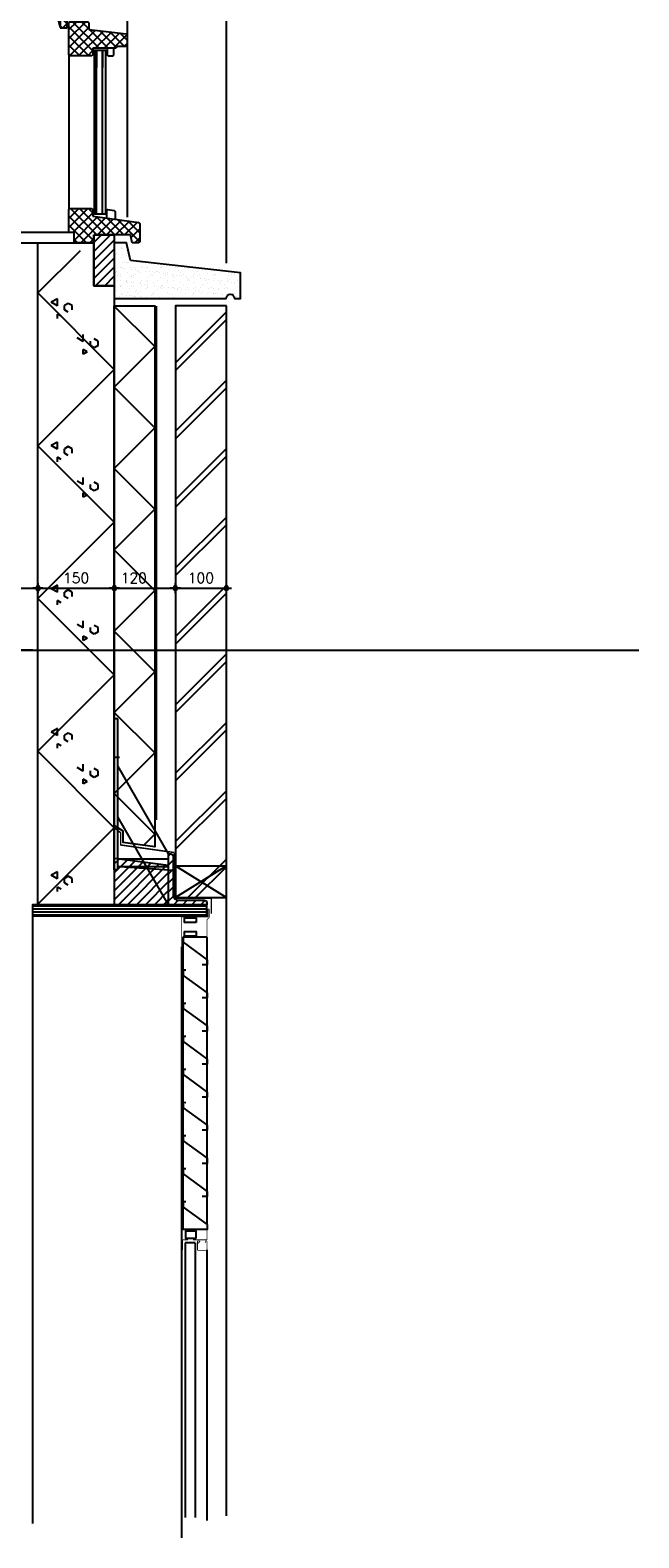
# Model space of a CAD drawing. Extents: x -152209 to 159908, y 32091 to 111955.
# Tile 2 of 59: x -135263 to -134068, y 57306 to 60267. Entities that reach past the tile are written whole.
import ezdxf
from ezdxf.enums import TextEntityAlignment as Align

# ---------------------------------------------------------------- set-up
doc = ezdxf.new("R2010")
doc.units = 0
doc.header["$LTSCALE"] = 1000
doc.header["$MEASUREMENT"] = 0
doc.header["$PDSIZE"] = 1
for name, pattern in [('XDETV59A$0$CENTER', [2, 1.25, -0.25, 0.25, -0.25]), ('XDETV59A$0$HIDDEN', [0.375, 0.25, -0.125]), ('XODKOZA2$0$HIDDEN', [0.375, 0.25, -0.125])]:
    doc.linetypes.add(name, pattern=pattern)
doc.layers.get('0').update_dxf_attribs({"linetype": 'CONTINUOUS'})
doc.layers.get('DEFPOINTS').update_dxf_attribs({"linetype": 'CONTINUOUS'})
for name, color, linetype in [('BIB', 7, 'CONTINUOUS'), ('XDETV59A$0$BETON-ARC', 15, 'CONTINUOUS'), ('XDETV59A$0$BETON-DRS', 7, 'CONTINUOUS'), ('XDETV59A$0$BIB', 7, 'CONTINUOUS'), ('XDETV59A$0$BITUM-ALG', 7, 'XDETV59A$0$HIDDEN'), ('XDETV59A$0$DIMMTP', 1, 'CONTINUOUS'), ('XDETV59A$0$GLAS-ARC', 4, 'CONTINUOUS'), ('XDETV59A$0$HOUT-ARC', 15, 'CONTINUOUS'), ('XDETV59A$0$HOUT-AZ', 15, 'CONTINUOUS'), ('XDETV59A$0$HOUT-DRS', 4, 'CONTINUOUS'), ('XDETV59A$0$ISOL-ALG', 3, 'CONTINUOUS'), ('XDETV59A$0$ISOL-ARC', 15, 'CONTINUOUS'), ('XDETV59A$0$KUNST-DRS', 4, 'CONTINUOUS'), ('XDETV59A$0$STAAL-AZ', 3, 'CONTINUOUS'), ('XDETV59A$0$STAAL-DRS', 4, 'CONTINUOUS'), ('XDETV59A$0$STEEN-ARC', 15, 'CONTINUOUS'), ('XDETV59A$0$STEEN-AZ', 3, 'CONTINUOUS'), ('XDETV59A$0$STEEN-DRS', 7, 'CONTINUOUS'), ('XDETV59A$0$STRAMIEN', 1, 'XDETV59A$0$CENTER'), ('XLATEI$0$BIB', 7, 'CONTINUOUS'), ('XLATEI$0$STAAL-ARC', 15, 'CONTINUOUS'), ('XLATEI$0$STAAL-AZ', 3, 'CONTINUOUS'), ('XLATEI$0$STAAL-DRS', 4, 'CONTINUOUS'), ('XODKOZA2$0$ALGEM-ARC', 15, 'CONTINUOUS'), ('XODKOZA2$0$BETON-ARC', 15, 'CONTINUOUS'), ('XODKOZA2$0$BETON-DRS', 7, 'CONTINUOUS'), ('XODKOZA2$0$GLAS-ARC', 4, 'CONTINUOUS'), ('XODKOZA2$0$HOUT-ARC', 15, 'CONTINUOUS'), ('XODKOZA2$0$HOUT-AZ', 15, 'CONTINUOUS'), ('XODKOZA2$0$HOUT-DRS', 4, 'CONTINUOUS')]:
    doc.layers.add(name, color=color, linetype=linetype)
doc.styles.get("Standard").update_dxf_attribs({"font": 'simplex'})
doc.styles.add('XDETV59A$0$STANDARD', font='simplex')
doc.dimstyles.get("Standard").update_dxf_attribs({"dimtxt": 0.18, "dimasz": 0.18, "dimexe": 0.18, "dimexo": 0.0625, "dimgap": 0.09, "dimtad": 0, "dimtih": 1, "dimtoh": 1, "dimdec": 4, "dimzin": 0, "dimdsep": 46, "dimtxsty": 'Standard', "dimcen": 0.09, "dimadec": 0, "dimazin": 0, "dimtfac": 1, "dimtdec": 4, "dimtofl": 0, "dimtmove": 0, "dimatfit": 3, "dimfxl": 0, "dimtolj": 1, "dimtzin": 0, "dimarcsym": 0})

# ---------------------------------------------------------------- blocks, each defined once
blk = doc.blocks.new('XDETV59A$0$DIMBWK')
for points in [[(-1, 0), (1, 0)], [(0, -1), (0, 1)]]:
    blk.add_lwpolyline(points)
blk.add_lwpolyline([(-0.22, 0.37), (-0.43, 0), (-0.22, -0.37), (0.22, -0.37), (0.43, 0), (0.22, 0.37)], close=True)
blk = doc.blocks.new('*D56')
at = {"color": 1, "linetype": 'ByBlock'}
blk.add_line((10, -817.8), (190, -817.8), dxfattribs=at)
at = {"layer": 'DEFPOINTS', "color": 0, "linetype": 'ByBlock'}
for p in [(0, -798.1), (200, -800.6), (200, -817.8)]:
    blk.add_point(p, dxfattribs=at)
at = {"color": 1, "linetype": 'ByBlock', "xscale": 10, "yscale": 10, "zscale": 10, "rotation": 180}
blk.add_blockref('XDETV59A$0$DIMBWK', (0, -817.8), dxfattribs=at)
at = {"color": 1, "linetype": 'ByBlock', "xscale": 10, "yscale": 10, "zscale": 10}
blk.add_blockref('XDETV59A$0$DIMBWK', (200, -817.8), dxfattribs=at)
at = {"color": 3, "linetype": 'ByBlock', "style": 'XDETV59A$0$STANDARD'}
blk.add_text('200', height=20, dxfattribs=at).set_placement((100, -797.8), align=Align.MIDDLE_CENTER)
blk = doc.blocks.new('*D66')
at = {"color": 1, "linetype": 'ByBlock'}
blk.add_line((210, 161.8), (340, 161.8), dxfattribs=at)
at = {"layer": 'DEFPOINTS', "color": 0, "linetype": 'ByBlock'}
for p in [(350, 693.6), (200, 171.6), (350, 161.8)]:
    blk.add_point(p, dxfattribs=at)
at = {"color": 1, "linetype": 'ByBlock', "xscale": 10, "yscale": 10, "zscale": 10, "rotation": 180}
blk.add_blockref('XDETV59A$0$DIMBWK', (200, 161.8), dxfattribs=at)
at = {"color": 1, "linetype": 'ByBlock', "xscale": 10, "yscale": 10, "zscale": 10}
blk.add_blockref('XDETV59A$0$DIMBWK', (350, 161.8), dxfattribs=at)
at = {"color": 3, "linetype": 'ByBlock', "style": 'XDETV59A$0$STANDARD'}
blk.add_text('150', height=20, dxfattribs=at).set_placement((275, 181.8), align=Align.MIDDLE_CENTER)
blk = doc.blocks.new('XLATEI$0$1007511')
at = {"layer": 'XLATEI$0$STAAL-DRS', "linetype": 'ByBlock'}
blk.add_lwpolyline([(0.3, -89.4), (0.3, 10.6), (4.3, 10.6, -0.414214), (9.3, 5.6), (9.3, -70.4, 0.414214), (19.3, -80.4), (70.3, -80.4, -0.414214), (75.3, -85.4), (75.3, -89.4)], format="xyb", close=True, dxfattribs=at)
blk = doc.blocks.new('XLATEI$0$100759')
at = {"layer": 'XLATEI$0$BIB', "linetype": 'ByBlock'}
blk.add_blockref('XLATEI$0$1007511', (-0.3, 89.4), dxfattribs=at)
blk = doc.blocks.new('*X84')
at = {"color": 0, "linetype": 'Continuous'}
for p, q in [((2838.1, -3207.7), (2842, -3203.8)), ((2838.1, -3225.3), (2847.1, -3216.3)), ((2838.1, -3243), (2847.1, -3234)), ((2838.1, -3260.7), (2847.1, -3251.7)), ((2838.1, -3278.4), (2847.1, -3269.4)), ((2838.1, -3296), (2847.3, -3286.8)), ((2848.1, -3303.8), (2857.1, -3294.8)), ((2865.7, -3303.8), (2874.7, -3294.8)), ((2883.4, -3303.8), (2892.4, -3294.8)), ((2901.1, -3303.8), (2909.8, -3295.1))]:
    blk.add_line(p, q, dxfattribs=at)
blk = doc.blocks.new('XLATEI')
at = {"layer": 'XLATEI$0$STAAL-AZ', "linetype": 'Continuous'}
for p, q in [((7, 363.3), (0, 363.3)), ((0, 184.3), (0, 363.3)), ((7, 184.3), (7, 363.3)), ((0, 66.8), (0, 300.7)), ((7, 66.8), (7, 300.7)), ((106.7, 98.1), (7, 270.7)), ((106.7, -1.9), (7, 170.7)), ((7, 66.8), (0, 66.8)), ((7, 88.5), (106.7, 88.5)), ((7, 73.5), (106.7, 73.5))]:
    blk.add_line(p, q, dxfattribs=at)
at = {"layer": 'XLATEI$0$BIB', "linetype": 'Continuous'}
blk.add_blockref('XLATEI$0$100759', (106.7, -1.9), dxfattribs=at)
at = {"layer": 'XLATEI$0$STAAL-ARC', "linetype": 'Continuous'}
blk.add_blockref('*X84', (-2731.4, 3301.9), dxfattribs=at)
blk = doc.blocks.new('*D65')
at = {"color": 1, "linetype": 'ByBlock'}
blk.add_line((360, 161.8), (460, 161.8), dxfattribs=at)
at = {"layer": 'DEFPOINTS', "color": 0, "linetype": 'ByBlock'}
for p in [(350, 673.8), (470, 665.8), (470, 161.8)]:
    blk.add_point(p, dxfattribs=at)
at = {"color": 1, "linetype": 'ByBlock', "xscale": 10, "yscale": 10, "zscale": 10, "rotation": 180}
blk.add_blockref('XDETV59A$0$DIMBWK', (350, 161.8), dxfattribs=at)
at = {"color": 1, "linetype": 'ByBlock', "xscale": 10, "yscale": 10, "zscale": 10}
blk.add_blockref('XDETV59A$0$DIMBWK', (470, 161.8), dxfattribs=at)
at = {"color": 3, "linetype": 'ByBlock', "style": 'XDETV59A$0$STANDARD'}
blk.add_text('120', height=20, dxfattribs=at).set_placement((388.3, 181.8), align=Align.MIDDLE_CENTER)
blk = doc.blocks.new('*D64')
at = {"color": 1, "linetype": 'ByBlock'}
blk.add_line((480, 161.8), (560, 161.8), dxfattribs=at)
at = {"layer": 'DEFPOINTS', "color": 0, "linetype": 'ByBlock'}
for p in [(470, 665.8), (570, 452.9), (570, 161.8)]:
    blk.add_point(p, dxfattribs=at)
at = {"color": 1, "linetype": 'ByBlock', "xscale": 10, "yscale": 10, "zscale": 10, "rotation": 180}
blk.add_blockref('XDETV59A$0$DIMBWK', (470, 161.8), dxfattribs=at)
at = {"color": 1, "linetype": 'ByBlock', "xscale": 10, "yscale": 10, "zscale": 10}
blk.add_blockref('XDETV59A$0$DIMBWK', (570, 161.8), dxfattribs=at)
at = {"color": 3, "linetype": 'ByBlock', "style": 'XDETV59A$0$STANDARD'}
blk.add_text('100', height=20, dxfattribs=at).set_placement((520, 181.8), align=Align.MIDDLE_CENTER)
blk = doc.blocks.new('*X61')
at = {"color": 0, "linetype": 'Continuous'}
for p, q in [((350, -604.6), (359.4, -595.2)), ((350, -622.3), (375, -597.3)), ((350, -639.9), (390.6, -599.3)), ((350, -657.6), (406.3, -601.4)), ((350, -675.3), (421.9, -603.4)), ((358, -685), (437.5, -605.5)), ((375.7, -685), (453.2, -607.5)), ((393.3, -685), (456.7, -621.7)), ((411, -685), (456.7, -639.4)), ((428.7, -685), (456.7, -657)), ((446.4, -685), (456.7, -674.7))]:
    blk.add_line(p, q, dxfattribs=at)
blk = doc.blocks.new('*X67')
at = {"color": 0, "linetype": 'Continuous'}
for p, q in [((200, 741.3), (283.7, 825)), ((350, 591.3), (200, 741.3)), ((238.2, 729.8), (226.2, 722.9)), ((238.2, 716), (226.2, 722.9)), ((238.2, 716), (238.2, 729.8)), ((259.6, 720.8), (252.1, 716.5)), ((252.1, 707.9), (252.1, 716.5)), ((267.1, 716.5), (259.6, 720.8)), ((267.1, 707.9), (267.1, 716.5)), ((238.2, 691.2), (238.2, 699.8)), ((245.6, 695.5), (238.2, 699.8)), ((259.6, 703.6), (252.1, 707.9)), ((289.1, 646.1), (277.2, 653)), ((289.1, 646.1), (289.1, 659.9)), ((289.1, 621.4), (289.1, 630)), ((296.6, 625.7), (289.1, 630)), ((296.6, 625.7), (289.1, 621.4)), ((303.1, 638.1), (303.1, 646.7)), ((310.5, 633.8), (303.1, 638.1)), ((318, 646.7), (310.5, 651)), ((318, 638.1), (310.5, 633.8)), ((318, 638.1), (318, 646.7)), ((200, 441.3), (350, 591.3)), ((238.2, 448.5), (226.2, 441.6)), ((238.2, 434.7), (238.2, 448.5)), ((350, 291.3), (200, 441.3)), ((238.2, 434.7), (226.2, 441.6)), ((238.2, 410), (238.2, 418.6)), ((245.6, 414.3), (238.2, 418.6)), ((259.6, 439.6), (252.1, 435.3)), ((252.1, 426.7), (252.1, 435.3)), ((259.6, 422.3), (252.1, 426.7)), ((267.1, 435.3), (259.6, 439.6)), ((267.1, 426.7), (267.1, 435.3)), ((289.1, 364.9), (277.2, 371.8)), ((289.1, 364.9), (289.1, 378.7)), ((303.1, 356.8), (303.1, 365.4)), ((310.5, 352.5), (303.1, 356.8)), ((318, 365.4), (310.5, 369.7)), ((318, 356.8), (310.5, 352.5)), ((318, 356.8), (318, 365.4)), ((289.1, 340.1), (289.1, 348.8)), ((296.6, 344.5), (289.1, 348.8)), ((296.6, 344.5), (289.1, 340.1)), ((200, 141.3), (350, 291.3)), ((238.2, 167.3), (226.2, 160.4)), ((238.2, 153.5), (226.2, 160.4)), ((238.2, 153.5), (238.2, 167.3)), ((259.6, 158.3), (252.1, 154)), ((252.1, 145.4), (252.1, 154)), ((267.1, 154), (259.6, 158.3)), ((267.1, 145.4), (267.1, 154)), ((350, -8.7), (200, 141.3)), ((238.2, 128.7), (238.2, 137.3)), ((245.6, 133), (238.2, 137.3)), ((259.6, 141.1), (252.1, 145.4)), ((289.1, 83.6), (277.2, 90.5)), ((289.1, 83.6), (289.1, 97.4)), ((289.1, 58.9), (289.1, 67.5)), ((296.6, 63.2), (289.1, 67.5)), ((296.6, 63.2), (289.1, 58.9)), ((303.1, 75.6), (303.1, 84.2)), ((310.5, 71.3), (303.1, 75.6)), ((318, 84.2), (310.5, 88.5)), ((318, 75.6), (310.5, 71.3)), ((318, 75.6), (318, 84.2)), ((200, -158.7), (350, -8.7)), ((238.2, -114), (226.2, -120.9)), ((238.2, -127.8), (238.2, -114)), ((238.2, -127.8), (226.2, -120.9)), ((238.2, -152.5), (238.2, -143.9)), ((245.6, -148.2), (238.2, -143.9)), ((259.6, -122.9), (252.1, -127.2)), ((252.1, -135.8), (252.1, -127.2)), ((259.6, -140.2), (252.1, -135.8)), ((267.1, -127.2), (259.6, -122.9)), ((267.1, -135.8), (267.1, -127.2)), ((350, -308.7), (200, -158.7)), ((289.1, -197.6), (277.2, -190.7)), ((289.1, -197.6), (289.1, -183.8)), ((303.1, -205.7), (303.1, -197.1)), ((310.5, -210), (303.1, -205.7)), ((318, -197.1), (310.5, -192.8)), ((318, -205.7), (310.5, -210)), ((318, -205.7), (318, -197.1)), ((289.1, -222.4), (289.1, -213.7)), ((296.6, -218), (289.1, -213.7)), ((296.6, -218), (289.1, -222.4)), ((200, -458.7), (350, -308.7)), ((238.2, -395.2), (226.2, -402.1)), ((238.2, -409), (226.2, -402.1)), ((238.2, -409), (238.2, -395.2)), ((259.6, -404.2), (252.1, -408.5)), ((252.1, -417.1), (252.1, -408.5)), ((267.1, -408.5), (259.6, -404.2)), ((267.1, -417.1), (267.1, -408.5)), ((238.2, -433.8), (238.2, -425.2)), ((245.6, -429.5), (238.2, -425.2)), ((259.6, -421.4), (252.1, -417.1)), ((201.3, -460), (200, -458.7))]:
    blk.add_line(p, q, dxfattribs=at)
blk = doc.blocks.new('*D68')
at = {"color": 1, "linetype": 'ByBlock'}
blk.add_line((-59.4, 50), (-59.4, 830), dxfattribs=at)
at = {"layer": 'DEFPOINTS', "color": 0, "linetype": 'ByBlock'}
for p in [(-59.4, 840), (250.3, 840), (223.2, 40)]:
    blk.add_point(p, dxfattribs=at)
at = {"color": 1, "linetype": 'ByBlock', "xscale": 10, "yscale": 10, "zscale": 10}
for p, rotation in [((-59.4, 840), 90), ((-59.4, 40), 270)]:
    blk.add_blockref('XDETV59A$0$DIMBWK', p, dxfattribs=dict(at, rotation=rotation))
at = {"color": 3, "linetype": 'ByBlock', "style": 'XDETV59A$0$STANDARD'}
blk.add_text('800', height=20, rotation=90, dxfattribs=at).set_placement((-79.4, 440), align=Align.MIDDLE_CENTER)
blk = doc.blocks.new('*X69')
at = {"color": 0, "linetype": 'Continuous'}
for p, q in [((429.8, 635.9), (350, 715.7)), ((350, 556.2), (429.8, 635.9)), ((429.8, 476.4), (350, 556.2)), ((350, 396.6), (429.8, 476.4)), ((429.8, 316.8), (350, 396.6)), ((350, 237), (429.8, 316.8)), ((429.8, 157.2), (350, 237)), ((350, 77.4), (429.8, 157.2)), ((429.8, -2.4), (350, 77.4)), ((350, -82.2), (429.8, -2.4)), ((429.8, -162), (350, -82.2)), ((350, -241.8), (429.8, -162)), ((429.8, -321.6), (350, -241.8)), ((408.2, -343.2), (429.8, -321.6))]:
    blk.add_line(p, q, dxfattribs=at)
blk = doc.blocks.new('*X70')
at = {"color": 0, "linetype": 'Continuous'}
for p, q in [((470, 604.4), (570, 704.4)), ((470, 589.4), (570, 689.4)), ((470, 470), (570, 570)), ((470, 455), (570, 555)), ((470, 335.6), (570, 435.6)), ((470, 320.6), (570, 420.6)), ((470, 201.3), (570, 301.3)), ((470, 186.3), (570, 286.3)), ((470, 66.9), (570, 166.9)), ((470, 51.9), (570, 151.9)), ((470, -67.4), (570, 32.6)), ((470, -82.4), (570, 17.6)), ((470, -201.8), (570, -101.8)), ((470, -216.8), (570, -116.8)), ((470, -336.1), (570, -236.1)), ((470, -351.1), (570, -251.1)), ((494.6, -445.9), (570, -370.5)), ((509.6, -445.9), (570, -385.5))]:
    blk.add_line(p, q, dxfattribs=at)
blk = doc.blocks.new('*X88')
at = {"color": 0}
for p, q in [((56935.8, 41927.5), (56959.3, 41950.9)), ((56936, 41910), (56979.7, 41953.7)), ((56967.1, 41923.4), (57000.1, 41956.4)), ((57000.8, 41923.4), (56971.7, 41952.6)), ((56984.8, 41923.4), (57020.5, 41959.1)), ((57018.5, 41923.4), (56987.3, 41954.7)), ((57002.4, 41923.4), (57054.1, 41975.1)), ((57051.5, 41908.1), (57002.9, 41956.7)), ((57064.8, 41912.4), (57018.5, 41958.8)), ((57020.1, 41923.4), (57071.8, 41975.1)), ((57025.9, 41911.5), (57074.8, 41960.4)), ((57027.8, 41966.5), (57036.4, 41975.1)), ((57066.9, 41928.1), (57027.8, 41967.1)), ((57074.8, 41937.8), (57037.6, 41975.1)), ((57074.8, 41955.5), (57055.2, 41975.1)), ((56935.8, 41945.2), (56938.9, 41948.2)), ((56952.8, 41918.4), (56935.8, 41935.4)), ((56965.5, 41923.4), (56940.5, 41948.4)), ((56983.2, 41923.4), (56956.1, 41950.5)), ((57040.2, 41908.1), (57074.8, 41942.8)), ((56945.5, 41908.1), (56935.8, 41917.7)), ((57033.8, 41908.1), (57025.9, 41916)), ((57057.8, 41908.1), (57064.8, 41915.1))]:
    blk.add_line(p, q, dxfattribs=at)
blk = doc.blocks.new('*X87')
at = {"color": 0}
for p, q in [((56962.6, 41893.7), (56962.6, 41893.7)), ((56970.2, 41897.6), (56970.2, 41897.6)), ((56971.7, 41898.8), (56971.7, 41898.8)), ((56972, 41895.9), (56972, 41895.9)), ((56933.3, 41869.3), (56933.3, 41869.3)), ((56939.5, 41868.6), (56939.5, 41868.6)), ((56958.2, 41888.4), (56958.2, 41888.4)), ((56958.8, 41869.2), (56958.8, 41869.2)), ((56960.6, 41870.1), (56960.6, 41870.1)), ((56961.4, 41883), (56961.4, 41883)), ((56962.5, 41868.4), (56962.5, 41868.4)), ((56966.4, 41871.4), (56966.4, 41871.4)), ((56969.5, 41884.1), (56969.5, 41884.1)), ((56970.6, 41868.7), (56970.6, 41868.7)), ((56972.3, 41879.5), (56972.3, 41879.5)), ((56977.7, 41884.1), (56977.7, 41884.1)), ((56980.7, 41887.9), (56980.7, 41887.9)), ((56983.1, 41885.9), (56983.1, 41885.9)), ((56985.2, 41889.4), (56985.2, 41889.4)), ((56985.8, 41870.1), (56985.8, 41870.1)), ((56744.8, 41833.5), (56744.8, 41833.5)), ((56749.8, 41845.3), (56749.8, 41845.3)), ((56750.2, 41847.3), (56750.2, 41847.3)), ((56756.5, 41846), (56756.5, 41846)), ((56759.8, 41836.2), (56759.8, 41836.2)), ((56760.7, 41843.3), (56760.7, 41843.3)), ((56761.6, 41834.5), (56761.6, 41834.5)), ((56762.9, 41837.3), (56762.9, 41837.3)), ((56775.9, 41833.6), (56775.9, 41833.6)), ((56776.4, 41847.6), (56776.4, 41847.6)), ((56777, 41832.9), (56777, 41832.9)), ((56782.2, 41833.5), (56782.2, 41833.5)), ((56787.7, 41846), (56787.7, 41846)), ((56789.8, 41844.9), (56789.8, 41844.9)), ((56789.9, 41838.3), (56789.9, 41838.3)), ((56790.3, 41834.6), (56790.3, 41834.6)), ((56791.7, 41843.3), (56791.7, 41843.3)), ((56791.9, 41843.3), (56791.9, 41843.3)), ((56800.4, 41835.3), (56800.4, 41835.3)), ((56801.9, 41847.5), (56801.9, 41847.5)), ((56803.9, 41836.4), (56803.9, 41836.4)), ((56807, 41833.7), (56807, 41833.7)), ((56809.1, 41837.1), (56809.1, 41837.1)), ((56816.1, 41838.6), (56816.1, 41838.6)), ((56817.2, 41838.2), (56817.2, 41838.2)), ((56818.8, 41846.1), (56818.8, 41846.1)), ((56819.9, 41853.7), (56819.9, 41853.7)), ((56821.7, 41852), (56821.7, 41852)), ((56823, 41843.4), (56823, 41843.4)), ((56828.9, 41848.5), (56828.9, 41848.5)), ((56830.1, 41858.8), (56830.1, 41858.8)), ((56830.4, 41844.1), (56830.4, 41844.1)), ((56830.8, 41839.9), (56830.8, 41839.9)), ((56836, 41840.6), (56836, 41840.6)), ((56838.2, 41833.7), (56838.2, 41833.7)), ((56840.4, 41834.9), (56840.4, 41834.9)), ((56841, 41857.7), (56841, 41857.7)), ((56841.6, 41838.5), (56841.6, 41838.5)), ((56842.2, 41833.3), (56842.2, 41833.3)), ((56844.1, 41841.7), (56844.1, 41841.7)), ((56849.9, 41846.1), (56849.9, 41846.1)), ((56851.8, 41860.8), (56851.8, 41860.8)), ((56854.2, 41843.4), (56854.2, 41843.4)), ((56855.1, 41848.8), (56855.1, 41848.8)), ((56857.7, 41843.5), (56857.7, 41843.5)), ((56860.5, 41852.8), (56860.5, 41852.8)), ((56861.3, 41858.8), (56861.3, 41858.8)), ((56862.9, 41844.2), (56862.9, 41844.2)), ((56868, 41858.7), (56868, 41858.7)), ((56868.6, 41839.4), (56868.6, 41839.4)), ((56869.3, 41833.8), (56869.3, 41833.8)), ((56870.5, 41843.7), (56870.5, 41843.7)), ((56871, 41845.2), (56871, 41845.2)), ((56872.3, 41842), (56872.3, 41842)), ((56880.7, 41848.7), (56880.7, 41848.7)), ((56881, 41834.1), (56881, 41834.1)), ((56881.1, 41846.2), (56881.1, 41846.2)), ((56884.6, 41847), (56884.6, 41847)), ((56885.3, 41843.5), (56885.3, 41843.5)), ((56889.8, 41847.7), (56889.8, 41847.7)), ((56890.6, 41861.6), (56890.6, 41861.6)), ((56892.4, 41858.9), (56892.4, 41858.9)), ((56894.2, 41859.1), (56894.2, 41859.1)), ((56894.8, 41839.8), (56894.8, 41839.8)), ((56898, 41848.8), (56898, 41848.8)), ((56900.5, 41852.5), (56900.5, 41852.5)), ((56900.5, 41833.8), (56900.5, 41833.8)), ((56902.4, 41850.8), (56902.4, 41850.8)), ((56907.7, 41849.7), (56907.7, 41849.7)), ((56911.1, 41842.8), (56911.1, 41842.8)), ((56911.5, 41850.6), (56911.5, 41850.6)), ((56912.2, 41846.2), (56912.2, 41846.2)), ((56916.4, 41843.6), (56916.4, 41843.6)), ((56916.8, 41851.3), (56916.8, 41851.3)), ((56919.8, 41858.9), (56919.8, 41858.9)), ((56920.4, 41839.7), (56920.4, 41839.7)), ((56921, 41833.7), (56921, 41833.7)), ((56923.5, 41858.9), (56923.5, 41858.9)), ((56924.9, 41852.3), (56924.9, 41852.3)), ((56930.6, 41861.3), (56930.6, 41861.3)), ((56931.6, 41833.9), (56931.6, 41833.9)), ((56932.4, 41859.6), (56932.4, 41859.6)), ((56933.9, 41850), (56933.9, 41850)), ((56938.5, 41854.1), (56938.5, 41854.1)), ((56941.1, 41851.6), (56941.1, 41851.6)), ((56943.4, 41846.3), (56943.4, 41846.3)), ((56943.7, 41854.8), (56943.7, 41854.8)), ((56946.8, 41859.9), (56946.8, 41859.9)), ((56947.4, 41840.6), (56947.4, 41840.6)), ((56947.6, 41843.6), (56947.6, 41843.6)), ((56951.1, 41842.5), (56951.1, 41842.5)), ((56951.8, 41855.9), (56951.8, 41855.9)), ((56952.9, 41840.8), (56952.9, 41840.8)), ((56954.7, 41859), (56954.7, 41859)), ((56959.5, 41849.9), (56959.5, 41849.9)), ((56961.6, 41832.8), (56961.6, 41832.8)), ((56962.8, 41833.9), (56962.8, 41833.9)), ((56965.4, 41857.7), (56965.4, 41857.7)), ((56970.6, 41858.3), (56970.6, 41858.3)), ((56971.2, 41860.4), (56971.2, 41860.4)), ((56973, 41860.2), (56973, 41860.2)), ((56973.6, 41841), (56973.6, 41841)), ((56974.5, 41846.4), (56974.5, 41846.4)), ((56974.6, 41833), (56974.6, 41833)), ((56978.7, 41859.4), (56978.7, 41859.4)), ((56978.7, 41843.7), (56978.7, 41843.7)), ((56979.8, 41833.7), (56979.8, 41833.7)), ((56981.1, 41851.3), (56981.1, 41851.3)), ((56983, 41849.6), (56983, 41849.6)), ((56985.8, 41859), (56985.8, 41859)), ((56740.3, 41817.7), (56740.3, 41817.7)), ((56745.7, 41802.8), (56745.7, 41802.8)), ((56750, 41829.3), (56750, 41829.3)), ((56750.2, 41808.6), (56750.2, 41808.6)), ((56750.8, 41828), (56750.8, 41828)), ((56751.4, 41808.8), (56751.4, 41808.8)), ((56752.1, 41806.9), (56752.1, 41806.9)), ((56752.8, 41808.5), (56752.8, 41808.5)), ((56755.2, 41830), (56755.2, 41830)), ((56763.4, 41831.1), (56763.4, 41831.1)), ((56763.5, 41818), (56763.5, 41818)), ((56764.5, 41805.3), (56764.5, 41805.3)), ((56764.6, 41820.9), (56764.6, 41820.9)), ((56768.8, 41818.2), (56768.8, 41818.2)), ((56770.3, 41826.5), (56770.3, 41826.5)), ((56772.6, 41806.4), (56772.6, 41806.4)), ((56777, 41828.4), (56777, 41828.4)), ((56777.6, 41809.1), (56777.6, 41809.1)), ((56780.3, 41817.4), (56780.3, 41817.4)), ((56782.1, 41815.7), (56782.1, 41815.7)), ((56784, 41808.6), (56784, 41808.6)), ((56786.2, 41808.2), (56786.2, 41808.2)), ((56790.5, 41819), (56790.5, 41819)), ((56790.8, 41807.7), (56790.8, 41807.7)), ((56791.4, 41808.9), (56791.4, 41808.9)), ((56795.7, 41821), (56795.7, 41821)), ((56799.5, 41809.9), (56799.5, 41809.9)), ((56799.9, 41818.3), (56799.9, 41818.3)), ((56802.6, 41828.2), (56802.6, 41828.2)), ((56803.2, 41809), (56803.2, 41809)), ((56810.3, 41826.2), (56810.3, 41826.2)), ((56812.2, 41824.5), (56812.2, 41824.5)), ((56813.1, 41811.7), (56813.1, 41811.7)), ((56815.1, 41808.6), (56815.1, 41808.6)), ((56816.7, 41819.3), (56816.7, 41819.3)), ((56818.3, 41812.4), (56818.3, 41812.4)), ((56820.9, 41816.5), (56820.9, 41816.5)), ((56826.4, 41813.5), (56826.4, 41813.5)), ((56826.9, 41821), (56826.9, 41821)), ((56829.6, 41829.2), (56829.6, 41829.2)), ((56830.2, 41810), (56830.2, 41810)), ((56830.8, 41807.4), (56830.8, 41807.4)), ((56831.1, 41818.3), (56831.1, 41818.3)), ((56832.7, 41805.7), (56832.7, 41805.7)), ((56840, 41815.3), (56840, 41815.3)), ((56842.3, 41819.2), (56842.3, 41819.2)), ((56845.2, 41816), (56845.2, 41816)), ((56846.3, 41808.7), (56846.3, 41808.7)), ((56850.9, 41825.3), (56850.9, 41825.3)), ((56853.4, 41817), (56853.4, 41817)), ((56855.8, 41829.6), (56855.8, 41829.6)), ((56856.4, 41810.3), (56856.4, 41810.3)), ((56858, 41821.1), (56858, 41821.1)), ((56860.9, 41816.2), (56860.9, 41816.2)), ((56862.2, 41818.4), (56862.2, 41818.4)), ((56862.7, 41814.5), (56862.7, 41814.5)), ((56866.9, 41818.8), (56866.9, 41818.8)), ((56869.3, 41820.2), (56869.3, 41820.2)), ((56871.4, 41806.5), (56871.4, 41806.5)), ((56872.1, 41819.5), (56872.1, 41819.5)), ((56877.4, 41808.7), (56877.4, 41808.7)), ((56880.3, 41820.6), (56880.3, 41820.6)), ((56881.3, 41829.4), (56881.3, 41829.4)), ((56882, 41810.2), (56882, 41810.2)), ((56889.2, 41821.1), (56889.2, 41821.1)), ((56891, 41824.9), (56891, 41824.9)), ((56892.8, 41823.3), (56892.8, 41823.3)), ((56893.4, 41818.5), (56893.4, 41818.5)), ((56893.9, 41822.4), (56893.9, 41822.4)), ((56895.4, 41820.5), (56895.4, 41820.5)), ((56899.1, 41823), (56899.1, 41823)), ((56901.5, 41815.3), (56901.5, 41815.3)), ((56907.2, 41824.1), (56907.2, 41824.1)), ((56908.3, 41830.4), (56908.3, 41830.4)), ((56908.6, 41808.8), (56908.6, 41808.8)), ((56909, 41811.1), (56909, 41811.1)), ((56911.4, 41806.2), (56911.4, 41806.2)), ((56913.3, 41804.5), (56913.3, 41804.5)), ((56920.3, 41821.2), (56920.3, 41821.2)), ((56920.8, 41825.9), (56920.8, 41825.9)), ((56921, 41820.4), (56921, 41820.4)), ((56922.9, 41832), (56922.9, 41832)), ((56924.5, 41818.5), (56924.5, 41818.5)), ((56926, 41826.6), (56926, 41826.6)), ((56931.6, 41824.1), (56931.6, 41824.1)), ((56934.1, 41827.7), (56934.1, 41827.7)), ((56934.5, 41830.7), (56934.5, 41830.7)), ((56935.1, 41811.5), (56935.1, 41811.5)), ((56939.7, 41808.8), (56939.7, 41808.8)), ((56941.5, 41814.9), (56941.5, 41814.9)), ((56943.3, 41803), (56943.3, 41803)), ((56943.4, 41813.2), (56943.4, 41813.2)), ((56947.7, 41829.4), (56947.7, 41829.4)), ((56948, 41821.4), (56948, 41821.4)), ((56951.4, 41821.3), (56951.4, 41821.3)), ((56952.1, 41805.3), (56952.1, 41805.3)), ((56952.9, 41830.1), (56952.9, 41830.1)), ((56955.7, 41818.6), (56955.7, 41818.6)), ((56956.9, 41804.8), (56956.9, 41804.8)), ((56960.1, 41830.6), (56960.1, 41830.6)), ((56960.7, 41811.3), (56960.7, 41811.3)), ((56961, 41831.2), (56961, 41831.2)), ((56962.1, 41805.4), (56962.1, 41805.4)), ((56970.2, 41806.5), (56970.2, 41806.5)), ((56970.8, 41808.9), (56970.8, 41808.9)), ((56971.6, 41823.7), (56971.6, 41823.7)), ((56973.4, 41822), (56973.4, 41822)), ((56974.2, 41821.7), (56974.2, 41821.7)), ((56982.1, 41814.1), (56982.1, 41814.1)), ((56982.6, 41821.3), (56982.6, 41821.3)), ((56983.8, 41808.3), (56983.8, 41808.3)), ((56738.5, 41798.9), (56738.5, 41798.9)), ((56791.1, 41799.7), (56791.1, 41799.7)), ((56817.3, 41800.1), (56817.3, 41800.1)), ((56842.9, 41799.9), (56842.9, 41799.9)), ((56869.9, 41800.9), (56869.9, 41800.9)), ((56896.1, 41801.2), (56896.1, 41801.2)), ((56916.4, 41799.4), (56916.4, 41799.4)), ((56921.7, 41801.1), (56921.7, 41801.1)), ((56930, 41801.2), (56930, 41801.2)), ((56935.2, 41801.9), (56935.2, 41801.9)), ((56948.7, 41802.1), (56948.7, 41802.1)), ((56974.8, 41802.4), (56974.8, 41802.4))]:
    blk.add_line(p, q, dxfattribs=at)
blk = doc.blocks.new('*X86')
at = {"color": 0}
for p, q in [((57015.6, 42290.1), (57067.6, 42342.1)), ((57035.8, 42328), (57049.9, 42342.1)), ((57074.8, 42309), (57041.8, 42342.1)), ((57074.8, 42326.7), (57059.5, 42342.1)), ((56960.8, 42306.1), (56974.6, 42319.8)), ((56987.7, 42290.1), (56961.2, 42316.6)), ((56965.5, 42293.1), (56994.7, 42322.2)), ((57005.4, 42290.1), (56975.5, 42319.9)), ((56981.5, 42291.4), (57014.7, 42324.6)), ((57023.1, 42290.1), (56991.4, 42321.8)), ((56997.9, 42290.1), (57034.8, 42326.9)), ((57055.8, 42275.1), (57007.2, 42323.7)), ((57073.1, 42275.4), (57023, 42325.5)), ((57027.8, 42284.7), (57074.8, 42331.7)), ((57074.8, 42291.3), (57035.8, 42330.4)), ((57035.9, 42275.1), (57074.8, 42314)), ((56967, 42293.1), (56960.8, 42299.3)), ((57038.1, 42275.1), (57027.8, 42285.3)), ((57053.6, 42275.1), (57074.8, 42296.3)), ((57071.3, 42275.1), (57074.8, 42278.6))]:
    blk.add_line(p, q, dxfattribs=at)
blk = doc.blocks.new('*X85')
at = {"color": 0}
for p, q in [((57307.9, 43448.7), (57350.5, 43491.2)), ((57337.1, 43495.5), (57345.7, 43504.1)), ((57350.5, 43482.9), (57337.1, 43496.4)), ((57350.5, 43500.6), (57347, 43504.1)), ((57294.5, 43452.9), (57330.7, 43489.1)), ((57294.5, 43470.5), (57313, 43489.1)), ((57294.5, 43488.2), (57295.3, 43489.1)), ((57331.7, 43448.7), (57294.5, 43485.9)), ((57314.1, 43448.7), (57294.5, 43468.2)), ((57350.5, 43447.6), (57309, 43489.1)), ((57325.6, 43448.7), (57350.5, 43473.5)), ((57350.5, 43465.3), (57326.7, 43489.1)), ((57296.4, 43448.7), (57294.5, 43450.6)), ((57337.1, 43442.4), (57350.5, 43455.8)), ((57345.4, 43435), (57337.1, 43443.3)), ((57347.9, 43435.6), (57350.5, 43438.2))]:
    blk.add_line(p, q, dxfattribs=at)
blk = doc.blocks.new('XODKOZA2')
at = {"layer": 'XODKOZA2$0$ALGEM-ARC', "linetype": 'XODKOZA2$0$HIDDEN'}
blk.add_line((106.1, 425.5), (250.1, 961.5), dxfattribs=at)
at = {"layer": 'XODKOZA2$0$BETON-DRS'}
blk.add_lwpolyline([(-31.9, -35.2), (-23.7, 0), (0, 0), (0, -109.3), (-219.8, -109.3, 1), (-235.7, -109.3), (-247.5, -109.3), (-247.5, -59.3)], format="xyb", close=True, dxfattribs=at)
at = {"layer": 'XODKOZA2$0$GLAS-ARC'}
for p, q in [((71.1, 961.5), (71.1, 783.8)), ((83.1, 961.5), (83.1, 783.8)), ((71.1, 481.1), (71.1, 783.8)), ((83.1, 481.1), (83.1, 783.8)), ((63.5, 477.5), (63.5, 493.4)), ((23, 377.9), (23, 343.8)), ((23, 56.1), (23, 377.9)), ((35, 377.9), (35, 343.8)), ((35, 56.1), (35, 377.9))]:
    blk.add_line(p, q, dxfattribs=at)
for points in [[(67.1, 961.5), (67.1, 783.8)], [(89.1, 783.8), (89.1, 961.5)], [(89.1, 783.8), (89.1, 481.1), (67.1, 481.1), (67.1, 783.8)], [(39, 343.8), (39, 377.9), (17, 377.9), (17, 343.8)], [(17, 377.9), (17, 56.1), (39, 56.1), (39, 377.9)]]:
    blk.add_lwpolyline(points, dxfattribs=at)
at = {"layer": 'XODKOZA2$0$HOUT-AZ'}
for p, q in [((-25, 961.5), (-25, 50)), ((50.1, 961.5), (50.1, 783.8)), ((106.1, 961.5), (106.1, 783.8)), ((50.1, 489.9), (50.1, 783.8)), ((106.1, 489.9), (106.1, 783.8)), ((89, 369), (89, 65))]:
    blk.add_line(p, q, dxfattribs=at)
at = {"layer": 'XODKOZA2$0$HOUT-DRS'}
for p, q in [((63.5, 493.4), (50.1, 489.9)), ((50.1, 477.5), (50.1, 489.9)), ((50.1, 477.5), (92.7, 477.5)), ((50.1, 437.1), (50.1, 477.5)), ((92.7, 477.5), (92.7, 493.4)), ((92.7, 493.4), (106.1, 489.9)), ((106.1, 489.9), (106.1, 422.1)), ((50, 419), (-23, 410.3)), ((52, 434), (50, 432)), ((50, 432), (50, 419)), ((92.7, 437.1), (50.1, 437.1)), ((87, 434), (52, 434)), ((87, 434), (79, 434)), ((87, 434), (87, 434)), ((89, 432), (87, 434)), ((89, 369), (89, 432)), ((92.7, 422.1), (92.7, 437.1)), ((106.1, 422.1), (92.7, 422.1)), ((-23, 410.3), (-25, 408.1)), ((-25, 408.1), (-25, 387)), ((-25, 387), (-23, 385)), ((-23, 385), (-5, 385)), ((-5, 385), (-5, 384)), ((-5, 384), (-3, 382)), ((-3, 382), (42, 382)), ((42, 382), (42, 369)), ((42, 369), (44, 367)), ((44, 367), (87, 367)), ((87, 367), (89, 369)), ((44, 67), (42, 65)), ((42, 65), (42, 52)), ((87, 67), (44, 67)), ((89, 65), (87, 67)), ((89, 20), (89, 65)), ((-48, 40), (-50, 37.7)), ((-50, 37.7), (-50, 2)), ((42, 52), (-48, 40)), ((-50, 2), (-48, 0)), ((-48, 0), (-35, 0)), ((-35, 0), (-32.1, 15.3)), ((-32.1, 15.3), (40, 15.3)), ((40, 15.3), (40, 0)), ((40, 0), (79, 0)), ((79, 20), (89, 20)), ((79, 0), (79, 20))]:
    blk.add_line(p, q, dxfattribs=at)
for points in [[(14, 382), (14, 368.5), (12.1, 367), (2.6, 366.9), (0.6, 369.3), (0.6, 382)], [(14.5, 48.3), (14.5, 63.6), (12.6, 65.1), (0.1, 63.4), (-1.8, 61), (-1.8, 46.2)]]:
    blk.add_lwpolyline(points, dxfattribs=at)
blk.add_lwpolyline([(220.5, 0), (79, 0), (79, 20), (220.5, 20)], close=True, dxfattribs=at)
at = {"layer": 'XODKOZA2$0$BETON-ARC'}
blk.add_blockref('*X87', (-56985.8, -41908.1), dxfattribs=at)
at = {"layer": 'XODKOZA2$0$HOUT-ARC', "xscale": -1, "rotation": 180}
blk.add_blockref('*X85', (-57244.4, 43926.2), dxfattribs=at)
at = {"layer": 'XODKOZA2$0$HOUT-ARC'}
for name in ['*X86', '*X88']:
    blk.add_blockref(name, (-56985.8, -41908.1), dxfattribs=at)
blk = doc.blocks.new('*X72')
at = {"color": 0, "linetype": 'Continuous'}
for p, q in [((310, 822.6), (342.7, 855.3)), ((310, 840.3), (325, 855.3)), ((310, 804.9), (350, 844.9)), ((310, 787.3), (350, 827.3)), ((310, 769.6), (350, 809.6)), ((313.4, 755.3), (350, 791.9)), ((331.1, 755.3), (350, 774.2)), ((348.7, 755.3), (350, 756.5))]:
    blk.add_line(p, q, dxfattribs=at)
blk = doc.blocks.new('*X81')
at = {"color": 0, "linetype": 'Continuous'}
for p, q in [((189.7, -462), (531.7, -462)), ((189.7, -468), (531.7, -468)), ((189.7, -474), (531.7, -474)), ((189.7, -480), (531.7, -480))]:
    blk.add_line(p, q, dxfattribs=at)
blk = doc.blocks.new('XDETV59A')
at = {"layer": 'XDETV59A$0$BETON-DRS'}
blk.add_line((-1700, 40.00009), (200, 40.00009), dxfattribs=at)
at = {"layer": 'XDETV59A$0$BETON-DRS', "linetype": 'Continuous'}
blk.add_lwpolyline([(200, 840.00009), (309.95419, 840.00009), (309.95419, 755.32101), (349.95419, 755.32101), (350, -459.99991), (200, -459.99991)], close=True, dxfattribs=at)
at = {"layer": 'XDETV59A$0$BITUM-ALG', "linetype": 'XDETV59A$0$HIDDEN'}
for points, const_width in [([(467.50844, -357.41662), (362.48671, -342.63717), (362.48671, -318.67142), (350, -308.55453), (350, -231.51053)], 3), ([(540.60579, -477.46096), (540.60579, -447.53237), (472.50844, -447.53237), (467.50844, -442.53237), (467.50844, -357.41662)], 2.5)]:
    blk.add_lwpolyline(points, dxfattribs=dict(at, const_width=const_width))
at = {"layer": 'XDETV59A$0$GLAS-ARC', "linetype": 'Continuous'}
for p, q in [((509.03114, -1123.98716), (489.03114, -1123.98716)), ((489.03114, -1123.98716), (489.03114, -1663)), ((509.03114, -1123.98716), (509.03114, -1663)), ((531.83057, -1137.55281), (531.83057, -1669))]:
    blk.add_line(p, q, dxfattribs=at)
at = {"layer": 'XDETV59A$0$HOUT-AZ', "linetype": 'Continuous'}
blk.add_line((189.68147, -481.99991), (189.68147, -1675), dxfattribs=at)
at = {"layer": 'XDETV59A$0$HOUT-AZ'}
for p, q in [((485.2088, -1043.49283), (485.2088, -523.73628)), ((532.2088, -1087.83609), (532.2088, -523.73628))]:
    blk.add_line(p, q, dxfattribs=at)
at = {"layer": 'XDETV59A$0$HOUT-DRS', "linetype": 'Continuous'}
blk.add_line((532.2088, -523.73628), (485.2088, -523.73628), dxfattribs=at)
for points in [[(309.95419, 855.32101), (349.95419, 855.32101), (349.95419, 755.32101), (309.95419, 755.32101)], [(350, -459.99991), (456.65938, -459.99991), (456.65938, -382.96029), (350, -368.99973)], [(189.68147, -481.99991), (531.65938, -481.99991), (531.65938, -459.99991), (189.68147, -459.99991)]]:
    blk.add_lwpolyline(points, close=True, dxfattribs=at)
at = {"layer": 'XDETV59A$0$ISOL-ALG'}
blk.add_line((190, 40.00009), (-1510, 40.00009), dxfattribs=at)
at = {"layer": 'XDETV59A$0$ISOL-ALG', "linetype": 'Continuous'}
blk.add_line((350, -169.82661), (360, -170.01412), dxfattribs=at)
blk.add_lwpolyline([(350, 715.74362), (412.34859, 715.74362), (412.34859, 715.74362), (429.79394, 715.74362), (429.79394, -345.96314), (367.23359, -337.85026), (367.23359, -315.3838), (350, -304.15058)], close=True, dxfattribs=at)
at = {"layer": 'XDETV59A$0$KUNST-DRS', "linetype": 'XDETV59A$0$HIDDEN', "const_width": 2.5}
blk.add_lwpolyline([(433.25, 715.64114), (433.25, -289.95495), (433.25, -290.74661), (433.25, -293.43726)], dxfattribs=at)
at = {"layer": 'XDETV59A$0$KUNST-DRS', "linetype": 'Continuous'}
for points in [[(510.84652, -494.73277), (487.78208, -494.73277), (487.78208, -485.68537), (510.84652, -485.68537)], [(510.84652, -521.65958), (487.78208, -521.65958), (487.78208, -512.61218), (510.84652, -512.61218)], [(510.11439, -1115.11867), (490.26681, -1115.11867), (490.26681, -1100.24272), (510.11439, -1100.24272)]]:
    blk.add_lwpolyline(points, close=True, dxfattribs=at)
at = {"layer": 'XDETV59A$0$STAAL-AZ', "linetype": 'XDETV59A$0$HIDDEN'}
blk.add_line((466.65499, -392.70475), (360, -385.69514), dxfattribs=at)
at = {"layer": 'XDETV59A$0$STAAL-AZ', "linetype": 'Continuous'}
blk.add_line((481.7088, -542.73628), (481.7088, -1703.17637), dxfattribs=at)
at = {"layer": 'XDETV59A$0$STAAL-DRS', "linetype": 'Continuous'}
for p, q in [((350, -170.01412), (360, -170.01412)), ((485.2088, -1097.83743), (485.2088, -1053.49283)), ((522.19649, -1097.83743), (485.2088, -1097.83743))]:
    blk.add_line(p, q, dxfattribs=at)
at = {"layer": 'XDETV59A$0$STAAL-DRS', "const_width": 1.5}
for points in [[(504.65632, -483.73628), (533.7088, -483.73628), (533.7088, -469.18422, -0.4142135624), (534.7088, -468.18422)], [(534.7088, -468.18422), (535.2088, -468.18422, -0.4142135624), (536.2088, -469.18422), (536.2088, -484.54416, -0.1989123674), (535.9159, -485.25127), (532.50169, -488.66548, 0.1989123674), (532.2088, -489.37259), (532.2088, -496.61669, -0.4142135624)], [(494.73252, -523.73628), (485.2088, -523.73628, 0.4142135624), (484.2088, -524.73628), (484.2088, -542.73628, -0.4142135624), (483.2088, -543.73628), (482.7088, -543.73628, -0.4142135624), (481.7088, -542.73628), (481.7088, -484.73628, -0.4142135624), (482.7088, -483.73628), (494.73252, -483.73628, -0.4142135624)], [(532.2088, -496.61669), (532.2088, -522.73628, -0.4142135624), (531.2088, -523.73628), (504.65632, -523.73628, 0.2073747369)], [(494.73252, -1097.98014), (485.2088, -1097.98014, -0.4142135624), (484.2088, -1096.98014), (484.2088, -1078.98014, 0.4142135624), (483.2088, -1077.98014), (482.7088, -1077.98014, 0.4142135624), (481.7088, -1078.98014), (481.7088, -1136.98014, 0.4142135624), (482.7088, -1137.98014), (483.2088, -1137.98014, 0.4142135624)], [(483.2088, -1137.98014, 0.4142135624), (484.2088, -1136.98014), (484.2088, -1118.98014, -0.4142135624), (485.2088, -1117.98014), (494.73252, -1117.98014, 0.4142135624)], [(504.65632, -1117.98014), (531.2088, -1117.98014, 0.4142135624), (532.2088, -1116.98014), (532.2088, -1098.98014, 0.4142135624), (531.2088, -1097.98014), (504.65632, -1097.98014, -0.4142135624)], [(514.62125, -1124.89033), (517.62347, -1121.75991, 0.6681786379), (516.91636, -1120.05281), (514.33057, -1120.05281, 0.4142135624), (513.33057, -1121.05281), (513.33057, -1137.55281, 0.4142135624), (514.33057, -1138.55281), (530.83057, -1138.55281, 0.4142135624), (531.83057, -1137.55281), (531.83057, -1121.05281, 0.4142135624), (530.83057, -1120.05281), (530.33057, -1120.05281, 0.4142135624), (529.33057, -1121.05281), (529.33057, -1124.32245)]]:
    blk.add_lwpolyline(points, format="xyb", dxfattribs=at)
at = {"layer": 'XDETV59A$0$STAAL-DRS', "linetype": 'Continuous'}
for points in [[(490.42682, -523.79334), (485.2088, -523.73628), (485.2088, -533.73628), (532.19649, -568.08089), (532.19649, -578.08089), (522.19649, -578.08089)], [(490.42682, -588.7629), (485.2088, -588.70585), (485.2088, -598.70585), (532.19649, -633.05046), (532.19649, -643.05046), (522.19649, -643.05046)], [(490.42682, -653.73247), (485.2088, -653.67542), (485.2088, -663.67542), (532.19649, -698.02002), (532.19649, -708.02002), (522.19649, -708.02002)], [(490.42682, -718.70204), (485.2088, -718.64499), (485.2088, -728.64499), (532.19649, -762.98959), (532.19649, -772.98959), (522.19649, -772.98959)], [(490.42682, -783.67161), (485.2088, -783.61456), (485.2088, -793.61456), (532.19649, -827.95916), (532.19649, -837.95916), (522.19649, -837.95916)], [(490.42682, -783.67161), (485.2088, -783.61456), (485.2088, -793.61456), (532.19649, -827.95916), (532.19649, -837.95916), (522.19649, -837.95916)], [(490.42682, -848.64118), (485.2088, -848.58412), (485.2088, -858.58412), (532.19649, -892.92873), (532.19649, -902.92873), (522.19649, -902.92873)], [(490.42682, -913.61074), (485.2088, -913.55369), (485.2088, -923.55369), (532.19649, -957.8983), (532.19649, -967.8983), (522.19649, -967.8983)], [(490.42682, -978.58031), (485.2088, -978.52326), (485.2088, -988.52326), (532.19649, -1022.86786), (532.19649, -1032.86786), (522.19649, -1032.86786)], [(490.42682, -1043.54988), (485.2088, -1043.49283), (485.2088, -1053.49283), (532.19649, -1087.83743), (532.19649, -1097.83743), (522.19649, -1097.83743)]]:
    blk.add_lwpolyline(points, dxfattribs=at)
at = {"layer": 'XDETV59A$0$STEEN-AZ'}
for p, q in [((570, 799.90215), (570, 1740.00009)), ((570, -1659.99991), (570, -445.85766))]:
    blk.add_line(p, q, dxfattribs=at)
at = {"layer": 'XDETV59A$0$STEEN-AZ', "linetype": 'XDETV59A$0$HIDDEN'}
blk.add_line((470, -383.37196), (570, -383.37196), dxfattribs=at)
at = {"layer": 'XDETV59A$0$STEEN-AZ', "linetype": 'Continuous'}
for p, q in [((570, -383.37196), (470, -445.87196)), ((470, -383.37196), (570, -445.87196))]:
    blk.add_line(p, q, dxfattribs=at)
at = {"layer": 'XDETV59A$0$STEEN-DRS'}
blk.add_lwpolyline([(570, 715.74362), (470, 715.74362), (470, -445.87196), (570, -445.87196)], close=True, dxfattribs=at)
at = {"layer": 'XDETV59A$0$STRAMIEN', "linetype": 'XDETV59A$0$CENTER'}
blk.add_line((190, 40.00009), (1379.87558, 40.00009), dxfattribs=at)
at = {"layer": 'XDETV59A$0$BETON-ARC', "linetype": 'Continuous'}
blk.add_blockref('*X67', (0, 0.04031), dxfattribs=at)
at = {"layer": 'XDETV59A$0$BIB', "linetype": 'Continuous', "xscale": -1}
blk.add_blockref('XODKOZA2', (350, 840.00009), dxfattribs=at)
at = {"layer": 'XDETV59A$0$BIB', "linetype": 'Continuous'}
blk.add_blockref('XLATEI', (350, -458.08985), dxfattribs=at)
at = {"layer": 'XDETV59A$0$HOUT-ARC', "linetype": 'Continuous'}
for name, p in [('*X72', (0, 0)), ('*X61', (0, 225)), ('*X81', (0, 0))]:
    blk.add_blockref(name, p, dxfattribs=at)
at = {"layer": 'XDETV59A$0$ISOL-ARC', "linetype": 'Continuous'}
blk.add_blockref('*X69', (0, 0), dxfattribs=at)
at = {"layer": 'XDETV59A$0$STEEN-ARC', "linetype": 'Continuous'}
blk.add_blockref('*X70', (0, 0), dxfattribs=at)
at = {"layer": 'XDETV59A$0$DIMMTP', "linetype": 'Continuous'}
dim = blk.add_linear_dim(base=(-59.39586, 840.00009), p1=(223.21556, 40.00009), p2=(250.26787, 840.00009), angle=90, dimstyle='Standard', dxfattribs=at)
dim.commit()
dim.dimension.update_dxf_attribs({"geometry": '*D68', "text_midpoint": (-79.39586, 440.00009)})
for base, p1, p2, picture, middle in [((350, 161.78016), (200, 171.61678), (350, 693.61182), '*D66', (275, 181.78016)), ((570, 161.78016), (470, 665.82434), (570, 452.88128), '*D64', (520, 181.78016))]:
    dim = blk.add_linear_dim(base=base, p1=p1, p2=p2, dimstyle='Standard', dxfattribs=at)
    dim.commit()
    dim.dimension.update_dxf_attribs({"geometry": picture, "text_midpoint": middle})
dim = blk.add_linear_dim(base=(470, 161.78016), p1=(350, 673.83096), p2=(470, 665.82434), dimstyle='Standard', dxfattribs=at)
dim.commit()
dim.dimension.update_dxf_attribs({"geometry": '*D65', "text_midpoint": (388.3376, 181.78016), "dimtype": 128})
dim = blk.add_linear_dim(base=(200, 161.78016), p1=(0, 181.45344), p2=(200, 178.99426), dimstyle='Standard', dxfattribs=at)
dim.commit()
dim.dimension.update_dxf_attribs({"geometry": '*D56', "text_midpoint": (100, 181.78016), "insert": (0, 979.56229)})

msp = doc.modelspace()

# ---------------------------------------------------------------- block references
at = {"layer": 'BIB'}
msp.add_blockref('XDETV59A', (-135447.5, 59009.6), dxfattribs=at)

doc.saveas('drawing.dxf')
